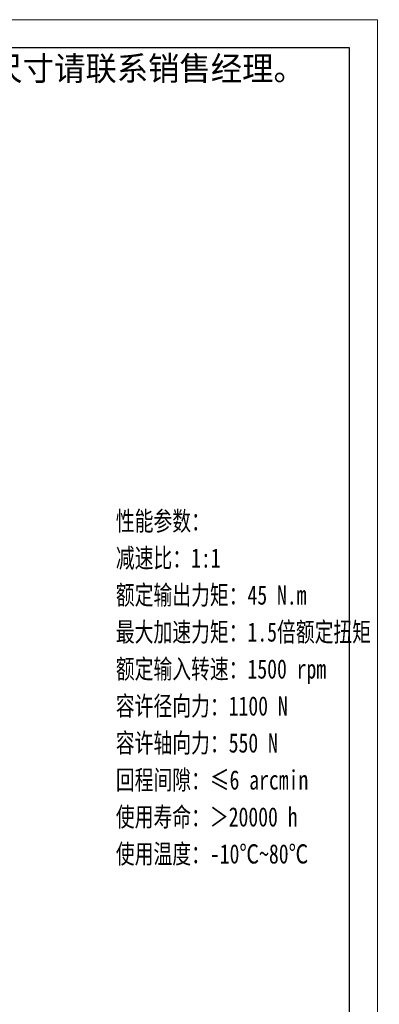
# Model space of a CAD drawing. Header units: millimetres. Extents: x -5 to 488, y 28 to 374.
# Tile 5 of 5: x 413 to 488, y 170 to 374. Entities that reach past the tile are written whole.
import ezdxf

# ---------------------------------------------------------------- set-up
doc = ezdxf.new("R2010")
doc.units = ezdxf.units.MM
doc.layers.add('6文字层', color=3, linetype='Continuous')
for name, color, linetype, lineweight in [('图框_外框线', 7, 'Continuous', 18), ('尺寸线层', 3, 'Continuous', 18), ('粗实线层', 7, 'Continuous', 35)]:
    doc.layers.add(name, color=color, linetype=linetype, lineweight=lineweight)
doc.styles.add('标准', font='txt', dxfattribs={"width": 0.667})

# ---------------------------------------------------------------- blocks, each defined once
blk = doc.blocks.new('提示字样')
at = {"layer": '6文字层', "insert": (1.21, 11.52), "char_height": 10, "width": 317.6795, "attachment_point": 1}
blk.add_mtext('{\\C1;此图为标准图，如需改动尺寸请联系销售经理。}', dxfattribs=at)

msp = doc.modelspace()

# ---------------------------------------------------------------- linework, layer by layer
at = {"layer": '图框_外框线', "color": 3}
msp.add_lwpolyline([(-2.2055, 27.7912), (487.1458, 27.7912), (487.1458, 373.8325), (-2.2055, 373.8325)], close=True, dxfattribs=at)
at = {"layer": '图框_外框线', "color": 3, "lineweight": 25}
msp.add_lwpolyline([(26.9226, 33.6168), (481.3202, 33.6168), (481.3202, 368.0069), (26.9226, 368.0069)], close=True, dxfattribs=at)

# ---------------------------------------------------------------- block references
at = {"layer": '粗实线层', "xscale": 0.5, "yscale": 0.5, "zscale": 0.5}
msp.add_blockref('提示字样', (334.9551, 360.4649), dxfattribs=at)

# ---------------------------------------------------------------- texts
at = {"layer": '尺寸线层', "insert": (432.8673, 271.8394), "char_height": 4, "width": 103.233434, "attachment_point": 1, "line_spacing_factor": 1.15057, "style": '标准'}
msp.add_mtext('{\\W0.75;性能参数：\\P减速比：1:1\\P额定输出力矩：45 N.m\\P最大加速力矩：1.5倍额定扭矩\\P额定输入转速：1500 rpm\\P容许径向力：1100 N\\P容许轴向力：550 N\\P回程间隙：≤6 arcmin\\P使用寿命：＞20000 h\\P使用温度：-10℃~80℃', dxfattribs=at)

doc.saveas('drawing.dxf')
